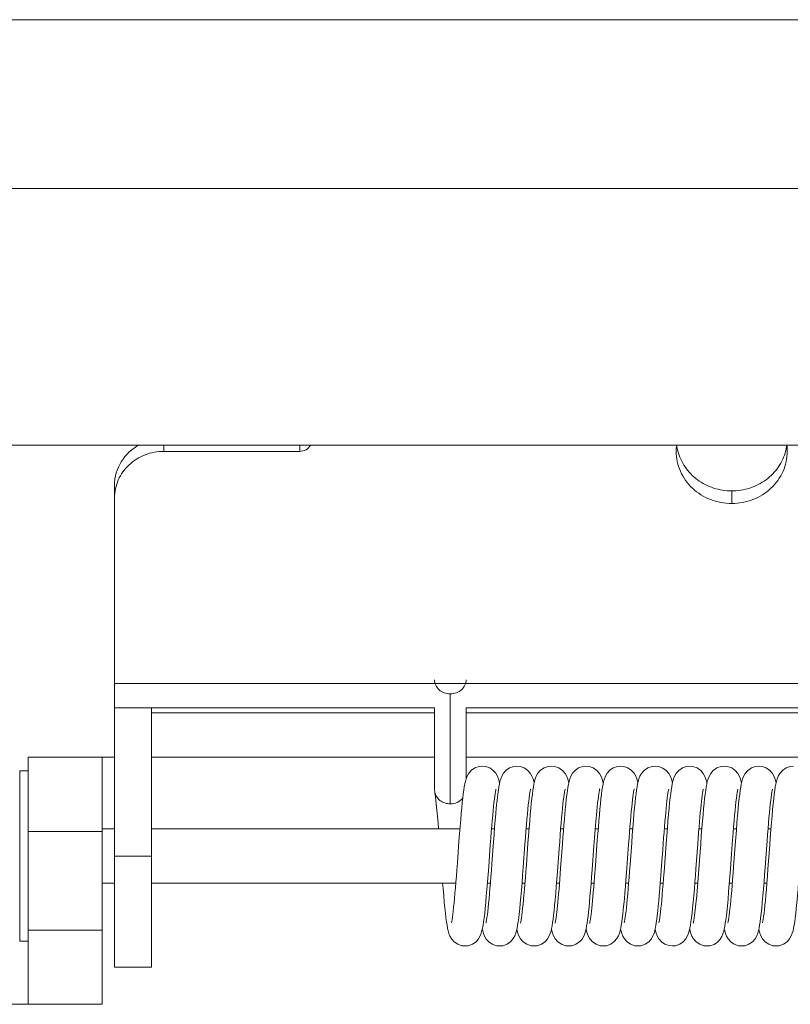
# Model space of a CAD drawing. Header units: millimetres. Extents: x 29170 to 33192, y 36 to 3108.
# Tile 229 of 256: x 31266 to 31297, y 2342 to 2382. Entities that reach past the tile are written whole.
import ezdxf

# ---------------------------------------------------------------- set-up
doc = ezdxf.new("R2010")
doc.units = ezdxf.units.MM
doc.layers.add('细实线', color=7, linetype='Continuous', lineweight=13)

msp = doc.modelspace()

# ---------------------------------------------------------------- linework, layer by layer
at = {"layer": '细实线'}
for p, q in [((31206.178, 2382.037), (31383.873, 2382.037)), ((31215.025, 2375.207), (31375.025, 2375.207)), ((31220.025, 2364.815), (31370.025, 2364.815)), ((31272.025, 2364.565), (31272.025, 2364.815)), ((31277.525, 2364.815), (31277.525, 2364.565)), ((31272.025, 2364.565), (31277.525, 2364.565)), ((31270.025, 2354.182), (31270.025, 2363.199)), ((31295.025, 2362.964), (31295.025, 2362.451)), ((31320.025, 2355.168), (31270.025, 2355.168)), ((31283.625, 2350.295), (31283.625, 2354.746)), ((31270.025, 2343.682), (31270.025, 2354.182)), ((31282.985, 2354.182), (31270.025, 2354.182)), ((31271.525, 2343.682), (31271.525, 2354.182)), ((31271.525, 2353.982), (31282.985, 2353.982)), ((31282.985, 2354.182), (31282.985, 2350.868)), ((31284.265, 2351.3), (31284.265, 2354.182)), ((31320.025, 2354.182), (31284.265, 2354.182)), ((31284.265, 2353.982), (31309.385, 2353.982)), ((31266.525, 2342.182), (31266.525, 2352.182)), ((31269.525, 2352.182), (31266.525, 2352.182)), ((31269.525, 2342.182), (31269.525, 2352.182)), ((31269.525, 2352.182), (31270.025, 2352.182)), ((31271.525, 2352.182), (31282.985, 2352.182)), ((31284.265, 2352.182), (31309.385, 2352.182)), ((31266.183, 2344.732), (31266.183, 2351.632)), ((31266.525, 2351.632), (31266.183, 2351.632)), ((31282.985, 2350.868), (31282.993, 2350.783)), ((31269.525, 2349.182), (31266.525, 2349.182)), ((31270.025, 2349.282), (31269.525, 2349.282)), ((31270.025, 2349.282), (31269.525, 2349.282)), ((31284.016, 2349.282), (31271.525, 2349.282)), ((31284.016, 2349.282), (31271.525, 2349.282)), ((31285.416, 2349.282), (31285.296, 2349.282)), ((31285.416, 2349.282), (31285.296, 2349.282)), ((31286.816, 2349.282), (31286.696, 2349.282)), ((31286.816, 2349.282), (31286.696, 2349.282)), ((31288.216, 2349.282), (31288.096, 2349.282)), ((31288.216, 2349.282), (31288.096, 2349.282)), ((31289.616, 2349.282), (31289.496, 2349.282)), ((31289.616, 2349.282), (31289.496, 2349.282)), ((31291.016, 2349.282), (31290.896, 2349.282)), ((31291.016, 2349.282), (31290.896, 2349.282)), ((31292.416, 2349.282), (31292.296, 2349.282)), ((31292.416, 2349.282), (31292.296, 2349.282)), ((31293.816, 2349.282), (31293.696, 2349.282)), ((31293.816, 2349.282), (31293.696, 2349.282)), ((31295.216, 2349.282), (31295.096, 2349.282)), ((31295.216, 2349.282), (31295.096, 2349.282)), ((31296.616, 2349.282), (31296.496, 2349.282)), ((31296.616, 2349.282), (31296.496, 2349.282)), ((31271.525, 2348.182), (31270.025, 2348.182)), ((31270.025, 2347.082), (31269.525, 2347.082)), ((31270.025, 2347.082), (31269.525, 2347.082)), ((31283.848, 2347.082), (31271.525, 2347.082)), ((31283.848, 2347.082), (31271.525, 2347.082)), ((31285.248, 2347.082), (31285.129, 2347.082)), ((31285.248, 2347.082), (31285.129, 2347.082)), ((31286.648, 2347.082), (31286.529, 2347.082)), ((31286.648, 2347.082), (31286.529, 2347.082)), ((31288.048, 2347.082), (31287.929, 2347.082)), ((31288.048, 2347.082), (31287.929, 2347.082)), ((31289.448, 2347.082), (31289.329, 2347.082)), ((31289.448, 2347.082), (31289.329, 2347.082)), ((31290.848, 2347.082), (31290.729, 2347.082)), ((31290.848, 2347.082), (31290.729, 2347.082)), ((31292.248, 2347.082), (31292.129, 2347.082)), ((31292.248, 2347.082), (31292.129, 2347.082)), ((31293.648, 2347.082), (31293.529, 2347.082)), ((31293.648, 2347.082), (31293.529, 2347.082)), ((31295.048, 2347.082), (31294.929, 2347.082)), ((31295.048, 2347.082), (31294.929, 2347.082)), ((31296.448, 2347.082), (31296.329, 2347.082)), ((31296.448, 2347.082), (31296.329, 2347.082)), ((31269.525, 2345.182), (31266.525, 2345.182)), ((31266.525, 2344.732), (31266.183, 2344.732)), ((31271.525, 2343.682), (31270.025, 2343.682)), ((31261.953, 2342.182), (31266.525, 2342.182)), ((31269.525, 2342.182), (31266.525, 2342.182))]:
    msp.add_line(p, q, dxfattribs=at)
for points in [[(31284.922, 2351.822), (31284.794, 2351.808), (31284.626, 2351.75), (31284.485, 2351.655), (31284.381, 2351.538), (31284.312, 2351.419), (31284.268, 2351.311)], [(31285.622, 2351.139), (31285.609, 2351.198), (31285.579, 2351.304), (31285.536, 2351.414), (31285.467, 2351.535), (31285.362, 2351.652), (31285.224, 2351.747), (31285.057, 2351.807), (31284.922, 2351.822)], [(31286.322, 2351.822), (31286.194, 2351.808), (31286.026, 2351.75), (31285.885, 2351.655), (31285.781, 2351.538), (31285.712, 2351.419), (31285.668, 2351.311), (31285.638, 2351.207), (31285.614, 2351.101), (31285.592, 2350.984), (31285.572, 2350.853), (31285.551, 2350.704), (31285.531, 2350.535), (31285.51, 2350.344), (31285.489, 2350.131), (31285.467, 2349.895), (31285.445, 2349.636), (31285.422, 2349.355), (31285.398, 2349.059), (31285.375, 2348.755), (31285.309, 2347.869)], [(31287.022, 2351.139), (31287.005, 2351.215), (31286.976, 2351.312), (31286.935, 2351.416), (31286.867, 2351.533), (31286.763, 2351.652), (31286.621, 2351.749), (31286.452, 2351.808), (31286.322, 2351.822)], [(31287.722, 2351.822), (31287.593, 2351.808), (31287.424, 2351.749), (31287.283, 2351.653), (31287.178, 2351.535), (31287.11, 2351.416), (31287.067, 2351.307), (31287.037, 2351.203), (31287.013, 2351.095), (31286.991, 2350.977), (31286.97, 2350.843), (31286.95, 2350.69), (31286.929, 2350.517), (31286.908, 2350.321), (31286.886, 2350.102), (31286.864, 2349.859), (31286.841, 2349.592), (31286.818, 2349.306), (31286.794, 2349.006), (31286.771, 2348.701), (31286.706, 2347.821)], [(31288.422, 2351.138), (31288.41, 2351.195), (31288.381, 2351.296), (31288.341, 2351.403), (31288.273, 2351.525), (31288.166, 2351.649), (31288.019, 2351.749), (31287.848, 2351.809), (31287.722, 2351.822)], [(31289.122, 2351.822), (31288.993, 2351.808), (31288.823, 2351.748), (31288.681, 2351.651), (31288.577, 2351.532), (31288.509, 2351.413), (31288.466, 2351.305), (31288.436, 2351.2), (31288.411, 2351.089), (31288.389, 2350.964), (31288.367, 2350.822), (31288.346, 2350.659), (31288.324, 2350.477), (31288.303, 2350.278), (31288.282, 2350.064), (31288.266, 2349.882)], [(31289.822, 2351.139), (31289.81, 2351.196), (31289.781, 2351.297), (31289.74, 2351.404), (31289.673, 2351.525), (31289.566, 2351.649), (31289.419, 2351.75), (31289.248, 2351.809), (31289.122, 2351.822)], [(31290.522, 2351.822), (31290.394, 2351.808), (31290.224, 2351.749), (31290.083, 2351.653), (31289.979, 2351.535), (31289.91, 2351.416), (31289.867, 2351.308), (31289.837, 2351.204), (31289.812, 2351.094), (31289.79, 2350.973), (31289.769, 2350.834), (31289.748, 2350.676), (31289.727, 2350.497), (31289.705, 2350.299), (31289.684, 2350.084), (31289.663, 2349.853), (31289.642, 2349.608), (31289.622, 2349.354), (31289.601, 2349.093), (31289.581, 2348.828), (31289.504, 2347.804)], [(31291.222, 2351.139), (31291.205, 2351.215), (31291.176, 2351.311), (31291.135, 2351.415), (31291.068, 2351.532), (31290.963, 2351.651), (31290.819, 2351.75), (31290.649, 2351.809), (31290.522, 2351.822)], [(31291.922, 2351.822), (31291.796, 2351.809), (31291.624, 2351.749), (31291.48, 2351.65), (31291.374, 2351.529), (31291.308, 2351.41), (31291.266, 2351.305), (31291.238, 2351.207), (31291.214, 2351.102), (31291.192, 2350.986), (31291.172, 2350.854), (31291.152, 2350.706), (31291.131, 2350.537), (31291.11, 2350.346), (31291.089, 2350.129), (31291.066, 2349.886), (31291.043, 2349.618), (31291.02, 2349.33), (31290.996, 2349.028), (31290.973, 2348.721), (31290.907, 2347.839)], [(31292.622, 2351.139), (31292.612, 2351.187), (31292.582, 2351.294), (31292.54, 2351.405), (31292.473, 2351.525), (31292.37, 2351.646), (31292.229, 2351.745), (31292.059, 2351.807), (31291.922, 2351.822)], [(31293.322, 2351.822), (31293.196, 2351.809), (31293.025, 2351.749), (31292.881, 2351.651), (31292.776, 2351.531), (31292.708, 2351.412), (31292.667, 2351.307), (31292.638, 2351.208), (31292.614, 2351.104), (31292.593, 2350.987), (31292.572, 2350.856), (31292.552, 2350.707), (31292.531, 2350.537), (31292.51, 2350.343), (31292.488, 2350.122), (31292.465, 2349.873), (31292.442, 2349.6), (31292.418, 2349.308), (31292.394, 2349.004), (31292.371, 2348.694), (31292.326, 2348.093)], [(31294.022, 2351.139), (31294.012, 2351.187), (31293.982, 2351.294), (31293.94, 2351.404), (31293.873, 2351.525), (31293.768, 2351.647), (31293.625, 2351.747), (31293.454, 2351.808), (31293.322, 2351.822)], [(31294.722, 2351.822), (31294.595, 2351.809), (31294.423, 2351.748), (31294.278, 2351.649), (31294.173, 2351.527), (31294.107, 2351.409), (31294.066, 2351.303), (31294.037, 2351.204), (31294.013, 2351.098), (31293.991, 2350.98), (31293.97, 2350.845), (31293.95, 2350.692), (31293.929, 2350.517), (31293.907, 2350.319), (31293.886, 2350.099), (31293.864, 2349.856), (31293.841, 2349.591), (31293.818, 2349.305), (31293.794, 2349), (31293.769, 2348.678), (31293.719, 2347.996)], [(31295.422, 2351.139), (31295.412, 2351.187), (31295.382, 2351.293), (31295.341, 2351.403), (31295.273, 2351.525), (31295.168, 2351.647), (31295.024, 2351.747), (31294.853, 2351.808), (31294.722, 2351.822)], [(31296.122, 2351.822), (31295.995, 2351.808), (31295.823, 2351.748), (31295.678, 2351.649), (31295.573, 2351.528), (31295.507, 2351.409), (31295.466, 2351.303), (31295.437, 2351.203), (31295.413, 2351.096), (31295.391, 2350.977), (31295.37, 2350.842), (31295.349, 2350.688), (31295.328, 2350.51), (31295.306, 2350.306), (31295.283, 2350.074), (31295.26, 2349.816), (31295.236, 2349.535), (31295.212, 2349.237), (31295.189, 2348.93), (31295.165, 2348.621)], [(31296.822, 2351.139), (31296.811, 2351.19), (31296.782, 2351.295), (31296.741, 2351.403), (31296.673, 2351.525), (31296.568, 2351.647), (31296.423, 2351.748), (31296.252, 2351.808), (31296.122, 2351.822)], [(31297.522, 2351.822), (31297.395, 2351.809), (31297.224, 2351.749), (31297.079, 2351.65), (31296.975, 2351.529), (31296.907, 2351.41), (31296.866, 2351.305), (31296.837, 2351.204), (31296.813, 2351.098), (31296.791, 2350.978), (31296.77, 2350.842), (31296.749, 2350.685), (31296.727, 2350.505), (31296.706, 2350.3), (31296.683, 2350.07), (31296.66, 2349.815), (31296.637, 2349.539), (31296.613, 2349.244), (31296.589, 2348.936), (31296.565, 2348.618)], [(31284.268, 2351.311), (31284.238, 2351.207), (31284.214, 2351.101), (31284.192, 2350.985), (31284.172, 2350.854), (31284.151, 2350.706), (31284.131, 2350.538), (31284.111, 2350.349), (31284.09, 2350.138), (31284.068, 2349.906), (31284.046, 2349.651), (31284.023, 2349.376), (31284, 2349.083), (31283.977, 2348.781), (31283.911, 2347.897)], [(31282.993, 2350.783), (31283.023, 2350.58), (31283.058, 2350.278), (31283.094, 2349.917), (31283.129, 2349.519), (31283.148, 2349.282)], [(31285.18, 2347.74), (31285.246, 2348.634), (31285.267, 2348.905), (31285.287, 2349.16), (31285.306, 2349.4), (31285.325, 2349.623), (31285.343, 2349.83), (31285.361, 2350.021), (31285.378, 2350.194), (31285.394, 2350.348), (31285.41, 2350.485), (31285.425, 2350.603), (31285.439, 2350.703), (31285.453, 2350.784), (31285.464, 2350.847), (31285.473, 2350.889), (31285.474, 2350.894)], [(31286.579, 2347.733), (31286.648, 2348.654), (31286.669, 2348.934), (31286.69, 2349.196), (31286.709, 2349.442), (31286.729, 2349.671), (31286.748, 2349.882), (31286.766, 2350.076), (31286.784, 2350.251), (31286.801, 2350.405), (31286.817, 2350.54), (31286.832, 2350.655), (31286.847, 2350.75), (31286.86, 2350.824), (31286.87, 2350.877), (31286.872, 2350.884)], [(31288.035, 2348.479), (31288.056, 2348.762), (31288.076, 2349.029), (31288.096, 2349.28), (31288.115, 2349.515), (31288.134, 2349.733), (31288.152, 2349.936), (31288.17, 2350.121), (31288.188, 2350.288), (31288.204, 2350.437), (31288.22, 2350.567), (31288.235, 2350.677), (31288.249, 2350.766), (31288.262, 2350.836), (31288.272, 2350.883), (31288.273, 2350.889)], [(31289.544, 2349.848), (31289.559, 2350), (31289.576, 2350.177), (31289.593, 2350.335), (31289.609, 2350.475), (31289.624, 2350.596), (31289.639, 2350.699), (31289.652, 2350.783), (31289.664, 2350.847), (31289.673, 2350.889), (31289.676, 2350.9)], [(31290.847, 2348.644), (31290.867, 2348.902), (31290.886, 2349.148), (31290.904, 2349.379), (31290.922, 2349.596), (31290.94, 2349.799), (31290.957, 2349.986), (31290.974, 2350.158), (31290.99, 2350.314), (31291.006, 2350.454), (31291.022, 2350.576), (31291.036, 2350.681), (31291.05, 2350.768), (31291.062, 2350.835), (31291.072, 2350.882), (31291.073, 2350.887)], [(31292.231, 2348.434), (31292.268, 2348.925), (31292.286, 2349.154), (31292.304, 2349.372), (31292.321, 2349.577), (31292.337, 2349.769), (31292.354, 2349.948), (31292.37, 2350.114), (31292.385, 2350.265), (31292.4, 2350.403), (31292.415, 2350.525), (31292.429, 2350.632), (31292.442, 2350.723), (31292.455, 2350.798), (31292.466, 2350.855), (31292.474, 2350.892), (31292.475, 2350.896)], [(31293.574, 2347.666), (31293.649, 2348.672), (31293.667, 2348.909), (31293.685, 2349.137), (31293.702, 2349.355), (31293.719, 2349.562), (31293.736, 2349.756), (31293.753, 2349.937), (31293.769, 2350.105), (31293.784, 2350.258), (31293.8, 2350.396), (31293.814, 2350.519), (31293.828, 2350.627), (31293.842, 2350.719), (31293.854, 2350.795), (31293.865, 2350.853), (31293.874, 2350.892), (31293.875, 2350.896)], [(31295.019, 2348.274), (31295.062, 2348.845), (31295.083, 2349.113), (31295.103, 2349.367), (31295.123, 2349.605), (31295.142, 2349.827), (31295.161, 2350.031), (31295.18, 2350.217), (31295.198, 2350.383), (31295.215, 2350.528), (31295.232, 2350.651), (31295.247, 2350.752), (31295.261, 2350.829), (31295.271, 2350.881), (31295.274, 2350.89)], [(31296.419, 2348.273), (31296.459, 2348.804), (31296.478, 2349.055), (31296.497, 2349.294), (31296.516, 2349.521), (31296.534, 2349.733), (31296.552, 2349.931), (31296.57, 2350.113), (31296.587, 2350.28), (31296.603, 2350.428), (31296.619, 2350.559), (31296.635, 2350.671), (31296.649, 2350.763), (31296.662, 2350.834), (31296.672, 2350.882), (31296.673, 2350.888)], [(31288.266, 2349.882), (31288.249, 2349.687), (31288.228, 2349.438), (31288.208, 2349.184), (31288.188, 2348.929), (31288.169, 2348.674)], [(31289.443, 2348.591), (31289.468, 2348.923), (31289.494, 2349.255), (31289.521, 2349.58), (31289.544, 2349.848)], [(31287.022, 2344.542), (31287.149, 2344.554), (31287.319, 2344.613), (31287.462, 2344.71), (31287.567, 2344.829), (31287.635, 2344.947), (31287.676, 2345.051), (31287.705, 2345.148), (31287.728, 2345.249), (31287.75, 2345.361), (31287.77, 2345.489), (31287.79, 2345.632), (31287.81, 2345.794), (31287.83, 2345.977), (31287.851, 2346.184), (31287.873, 2346.416), (31287.896, 2346.674), (31287.919, 2346.955), (31287.942, 2347.253), (31287.966, 2347.561), (31288.035, 2348.479)], [(31288.169, 2348.674), (31288.096, 2347.694), (31288.079, 2347.467), (31288.062, 2347.248), (31288.045, 2347.04), (31288.029, 2346.843), (31288.013, 2346.657), (31287.998, 2346.484), (31287.982, 2346.322), (31287.967, 2346.173), (31287.953, 2346.036), (31287.939, 2345.912), (31287.925, 2345.801), (31287.912, 2345.703), (31287.899, 2345.62), (31287.888, 2345.552), (31287.878, 2345.501), (31287.87, 2345.468), (31287.869, 2345.463)], [(31288.422, 2344.542), (31288.546, 2344.554), (31288.713, 2344.61), (31288.856, 2344.705), (31288.962, 2344.822), (31289.031, 2344.938), (31289.073, 2345.041), (31289.102, 2345.136), (31289.125, 2345.233), (31289.146, 2345.34), (31289.166, 2345.462), (31289.186, 2345.599), (31289.205, 2345.751), (31289.224, 2345.921), (31289.244, 2346.11), (31289.264, 2346.317), (31289.284, 2346.544), (31289.305, 2346.789), (31289.327, 2347.052), (31289.349, 2347.333), (31289.371, 2347.63), (31289.443, 2348.591)], [(31289.822, 2344.542), (31289.952, 2344.555), (31290.125, 2344.616), (31290.27, 2344.718), (31290.375, 2344.84), (31290.44, 2344.959), (31290.48, 2345.063), (31290.508, 2345.161), (31290.531, 2345.264), (31290.553, 2345.379), (31290.573, 2345.51), (31290.594, 2345.659), (31290.614, 2345.826), (31290.634, 2346.013), (31290.655, 2346.219), (31290.676, 2346.445), (31290.697, 2346.689), (31290.719, 2346.95), (31290.74, 2347.226), (31290.762, 2347.511), (31290.847, 2348.644)], [(31291.222, 2344.542), (31291.349, 2344.554), (31291.519, 2344.613), (31291.663, 2344.712), (31291.769, 2344.832), (31291.836, 2344.949), (31291.877, 2345.052), (31291.905, 2345.147), (31291.928, 2345.246), (31291.949, 2345.355), (31291.969, 2345.48), (31291.989, 2345.622), (31292.009, 2345.782), (31292.029, 2345.961), (31292.049, 2346.158), (31292.069, 2346.374), (31292.09, 2346.606), (31292.11, 2346.851), (31292.131, 2347.108), (31292.152, 2347.372), (31292.172, 2347.64), (31292.231, 2348.434)], [(31295.165, 2348.621), (31295.1, 2347.748), (31295.08, 2347.484), (31295.061, 2347.234), (31295.042, 2346.998), (31295.023, 2346.777), (31295.005, 2346.57), (31294.988, 2346.38), (31294.971, 2346.206), (31294.954, 2346.05), (31294.939, 2345.91), (31294.923, 2345.788), (31294.909, 2345.683), (31294.895, 2345.597), (31294.883, 2345.529), (31294.873, 2345.481), (31294.872, 2345.475)], [(31296.565, 2348.618), (31296.494, 2347.665), (31296.471, 2347.367), (31296.449, 2347.088), (31296.428, 2346.83), (31296.408, 2346.595), (31296.388, 2346.381), (31296.369, 2346.188), (31296.351, 2346.015), (31296.333, 2345.864), (31296.316, 2345.735), (31296.301, 2345.629), (31296.286, 2345.546), (31296.275, 2345.488), (31296.273, 2345.481)], [(31296.822, 2344.542), (31296.953, 2344.555), (31297.124, 2344.616), (31297.268, 2344.716), (31297.372, 2344.837), (31297.439, 2344.956), (31297.48, 2345.061), (31297.508, 2345.162), (31297.532, 2345.269), (31297.554, 2345.388), (31297.575, 2345.522), (31297.596, 2345.676), (31297.617, 2345.854), (31297.639, 2346.06), (31297.662, 2346.297), (31297.686, 2346.56), (31297.71, 2346.84), (31297.733, 2347.126), (31297.754, 2347.407), (31297.775, 2347.681), (31297.833, 2348.46)], [(31292.326, 2348.093), (31292.284, 2347.542), (31292.265, 2347.288), (31292.246, 2347.048), (31292.227, 2346.823), (31292.209, 2346.611), (31292.191, 2346.416), (31292.174, 2346.237), (31292.157, 2346.074), (31292.141, 2345.93), (31292.125, 2345.803), (31292.11, 2345.694), (31292.096, 2345.604), (31292.084, 2345.533), (31292.074, 2345.483), (31292.072, 2345.477)], [(31293.719, 2347.996), (31293.692, 2347.643), (31293.665, 2347.286), (31293.636, 2346.931), (31293.607, 2346.584), (31293.576, 2346.255), (31293.547, 2345.986)], [(31294.823, 2345.91), (31294.848, 2346.148), (31294.875, 2346.438), (31294.901, 2346.74), (31294.926, 2347.049), (31294.951, 2347.36), (31294.974, 2347.669), (31295.019, 2348.274)], [(31295.422, 2344.542), (31295.552, 2344.555), (31295.723, 2344.615), (31295.866, 2344.714), (31295.97, 2344.834), (31296.037, 2344.953), (31296.079, 2345.058), (31296.108, 2345.159), (31296.132, 2345.265), (31296.154, 2345.384), (31296.174, 2345.519), (31296.195, 2345.674), (31296.217, 2345.854), (31296.239, 2346.063), (31296.263, 2346.302), (31296.286, 2346.566), (31296.31, 2346.848), (31296.333, 2347.137), (31296.356, 2347.427), (31296.378, 2347.714), (31296.419, 2348.273)], [(31283.911, 2347.897), (31283.891, 2347.626), (31283.871, 2347.367), (31283.852, 2347.123), (31283.833, 2346.892), (31283.815, 2346.674), (31283.796, 2346.471), (31283.779, 2346.283), (31283.761, 2346.111), (31283.744, 2345.957), (31283.728, 2345.821), (31283.712, 2345.705), (31283.697, 2345.608), (31283.684, 2345.534), (31283.673, 2345.482), (31283.672, 2345.476)], [(31284.222, 2344.542), (31284.353, 2344.555), (31284.525, 2344.616), (31284.669, 2344.716), (31284.773, 2344.838), (31284.839, 2344.957), (31284.88, 2345.062), (31284.909, 2345.163), (31284.933, 2345.27), (31284.955, 2345.39), (31284.976, 2345.526), (31284.996, 2345.682), (31285.018, 2345.861), (31285.04, 2346.066), (31285.062, 2346.297), (31285.085, 2346.553), (31285.109, 2346.83), (31285.132, 2347.124), (31285.156, 2347.43), (31285.18, 2347.74)], [(31285.309, 2347.869), (31285.289, 2347.597), (31285.269, 2347.339), (31285.25, 2347.095), (31285.231, 2346.865), (31285.212, 2346.648), (31285.194, 2346.445), (31285.176, 2346.259), (31285.159, 2346.089), (31285.142, 2345.937), (31285.126, 2345.805), (31285.11, 2345.692), (31285.096, 2345.599), (31285.083, 2345.528), (31285.073, 2345.479), (31285.071, 2345.473)], [(31285.622, 2344.542), (31285.753, 2344.555), (31285.925, 2344.617), (31286.07, 2344.717), (31286.174, 2344.839), (31286.24, 2344.958), (31286.28, 2345.064), (31286.309, 2345.163), (31286.332, 2345.269), (31286.354, 2345.388), (31286.375, 2345.523), (31286.396, 2345.676), (31286.416, 2345.85), (31286.438, 2346.049), (31286.46, 2346.275), (31286.483, 2346.528), (31286.507, 2346.806), (31286.531, 2347.104), (31286.555, 2347.415), (31286.579, 2347.733)], [(31286.706, 2347.821), (31286.685, 2347.552), (31286.666, 2347.297), (31286.646, 2347.055), (31286.628, 2346.827), (31286.609, 2346.613), (31286.591, 2346.413), (31286.573, 2346.23), (31286.556, 2346.065), (31286.539, 2345.917), (31286.524, 2345.789), (31286.508, 2345.68), (31286.494, 2345.591), (31286.482, 2345.523), (31286.472, 2345.478), (31286.471, 2345.472)], [(31289.504, 2347.804), (31289.469, 2347.34), (31289.452, 2347.124), (31289.435, 2346.919), (31289.419, 2346.725), (31289.403, 2346.544), (31289.387, 2346.374), (31289.372, 2346.218), (31289.357, 2346.074), (31289.343, 2345.944), (31289.328, 2345.827), (31289.315, 2345.724), (31289.302, 2345.636), (31289.29, 2345.563), (31289.279, 2345.508), (31289.271, 2345.472), (31289.27, 2345.468)], [(31290.907, 2347.839), (31290.887, 2347.571), (31290.867, 2347.316), (31290.848, 2347.076), (31290.829, 2346.849), (31290.811, 2346.637), (31290.793, 2346.439), (31290.776, 2346.258), (31290.759, 2346.093), (31290.743, 2345.945), (31290.727, 2345.815), (31290.712, 2345.703), (31290.698, 2345.61), (31290.685, 2345.537), (31290.674, 2345.486), (31290.673, 2345.479)], [(31292.622, 2344.542), (31292.752, 2344.555), (31292.922, 2344.615), (31293.065, 2344.713), (31293.169, 2344.832), (31293.237, 2344.951), (31293.278, 2345.057), (31293.307, 2345.158), (31293.332, 2345.265), (31293.354, 2345.384), (31293.375, 2345.521), (31293.396, 2345.679), (31293.418, 2345.865), (31293.441, 2346.079), (31293.464, 2346.321), (31293.488, 2346.582), (31293.511, 2346.855), (31293.533, 2347.13), (31293.554, 2347.4), (31293.574, 2347.666)], [(31283.316, 2347.082), (31283.332, 2346.874), (31283.357, 2346.582), (31283.381, 2346.318), (31283.404, 2346.081), (31283.426, 2345.87), (31283.448, 2345.684), (31283.47, 2345.522), (31283.492, 2345.382), (31283.514, 2345.26), (31283.539, 2345.152), (31283.57, 2345.048), (31283.613, 2344.941), (31283.683, 2344.822), (31283.789, 2344.705), (31283.931, 2344.611), (31284.099, 2344.554), (31284.222, 2344.542)], [(31293.547, 2345.986), (31293.536, 2345.891), (31293.522, 2345.774), (31293.507, 2345.672), (31293.494, 2345.588), (31293.482, 2345.522), (31293.472, 2345.477), (31293.469, 2345.463)], [(31294.022, 2344.542), (31294.145, 2344.553), (31294.309, 2344.608), (31294.45, 2344.7), (31294.556, 2344.813), (31294.626, 2344.929), (31294.67, 2345.033), (31294.7, 2345.129), (31294.724, 2345.228), (31294.745, 2345.338), (31294.766, 2345.462), (31294.786, 2345.604), (31294.807, 2345.766), (31294.823, 2345.91)], [(31284.922, 2345.224), (31284.937, 2345.158), (31284.968, 2345.054), (31285.011, 2344.944), (31285.08, 2344.825), (31285.185, 2344.709), (31285.325, 2344.614), (31285.493, 2344.555), (31285.622, 2344.542)], [(31286.322, 2345.224), (31286.339, 2345.153), (31286.367, 2345.056), (31286.408, 2344.952), (31286.474, 2344.834), (31286.579, 2344.713), (31286.725, 2344.614), (31286.898, 2344.554), (31287.022, 2344.542)], [(31287.722, 2345.224), (31287.736, 2345.163), (31287.765, 2345.063), (31287.806, 2344.956), (31287.874, 2344.834), (31287.982, 2344.711), (31288.13, 2344.611), (31288.302, 2344.553), (31288.422, 2344.542)], [(31289.123, 2345.223), (31289.136, 2345.162), (31289.165, 2345.062), (31289.206, 2344.956), (31289.274, 2344.835), (31289.381, 2344.712), (31289.528, 2344.612), (31289.7, 2344.554), (31289.822, 2344.542)], [(31290.522, 2345.224), (31290.541, 2345.145), (31290.57, 2345.048), (31290.611, 2344.945), (31290.679, 2344.827), (31290.784, 2344.709), (31290.927, 2344.613), (31291.097, 2344.554), (31291.222, 2344.542)], [(31291.923, 2345.224), (31291.935, 2345.166), (31291.965, 2345.061), (31292.008, 2344.951), (31292.076, 2344.831), (31292.181, 2344.712), (31292.32, 2344.616), (31292.488, 2344.556), (31292.622, 2344.542)], [(31293.322, 2345.224), (31293.34, 2345.148), (31293.369, 2345.049), (31293.411, 2344.944), (31293.48, 2344.827), (31293.584, 2344.709), (31293.727, 2344.613), (31293.896, 2344.554), (31294.022, 2344.542)], [(31294.723, 2345.223), (31294.74, 2345.149), (31294.769, 2345.05), (31294.811, 2344.945), (31294.879, 2344.827), (31294.984, 2344.709), (31295.126, 2344.613), (31295.296, 2344.554), (31295.422, 2344.542)], [(31296.122, 2345.225), (31296.134, 2345.171), (31296.164, 2345.066), (31296.205, 2344.958), (31296.273, 2344.836), (31296.379, 2344.714), (31296.525, 2344.614), (31296.697, 2344.554), (31296.822, 2344.542)]]:
    msp.add_lwpolyline(points, dxfattribs=at)
for centre, radius, start, end in [((31294.763, 2364.565), 1.988, 172.6959, 179.9873), ((31294.784, 2365.082), 2.009, 187.7233, 194.603), ((31295.266, 2365.082), 2.009, 345.397, 352.2767), ((31295.287, 2364.565), 1.988, 0.0127, 7.3041)]:
    msp.add_arc(centre, radius, start, end, dxfattribs=at)
for points, knots in [([(31270.025, 2363.199), (31270.025, 2363.527), (31270.221, 2364.204), (31270.74, 2364.675), (31271.037, 2364.833)], [0, 0, 0, 0, 0.493066, 1, 1, 1, 1]), ([(31277.965, 2364.811), (31277.922, 2364.737), (31277.79, 2364.61), (31277.613, 2364.565), (31277.525, 2364.565)], [0, 0, 0, 0, 0.493051, 1, 1, 1, 1]), ([(31272.025, 2364.565), (31271.766, 2364.565), (31271.246, 2364.47), (31270.582, 2364.056), (31270.132, 2363.431), (31270.025, 2362.931), (31270.025, 2362.686)], [0, 0, 0, 0, 0.257168, 0.51015, 0.757191, 1, 1, 1, 1]), ([(31295.025, 2362.451), (31294.733, 2362.451), (31294.148, 2362.559), (31293.401, 2363.024), (31292.895, 2363.727), (31292.775, 2364.29), (31292.775, 2364.565)], [0, 0, 0, 0, 0.257169, 0.510146, 0.757222, 1, 1, 1, 1]), ([(31295.025, 2362.964), (31294.777, 2362.964), (31294.281, 2363.042), (31293.617, 2363.38), (31293.103, 2363.904), (31292.899, 2364.347), (31292.84, 2364.575)], [0, 0, 0, 0, 0.255894, 0.50871, 0.756686, 1, 1, 1, 1]), ([(31297.21, 2364.575), (31297.151, 2364.347), (31296.947, 2363.904), (31296.434, 2363.38), (31295.769, 2363.042), (31295.273, 2362.964), (31295.025, 2362.964)], [0, 0, 0, 0, 0.243314, 0.49129, 0.744106, 1, 1, 1, 1]), ([(31297.275, 2364.565), (31297.275, 2364.29), (31297.155, 2363.727), (31296.649, 2363.024), (31295.902, 2362.559), (31295.317, 2362.451), (31295.025, 2362.451)], [0, 0, 0, 0, 0.242778, 0.489854, 0.742831, 1, 1, 1, 1]), ([(31282.985, 2355.319), (31282.985, 2355.244), (31283.021, 2355.09), (31283.165, 2354.899), (31283.378, 2354.775), (31283.542, 2354.746), (31283.625, 2354.746)], [0, 0, 0, 0, 0.237145, 0.481937, 0.737381, 1, 1, 1, 1]), ([(31283.625, 2354.746), (31283.708, 2354.746), (31283.873, 2354.775), (31284.086, 2354.899), (31284.229, 2355.09), (31284.265, 2355.244), (31284.265, 2355.319)], [0, 0, 0, 0, 0.262619, 0.518063, 0.762855, 1, 1, 1, 1]), ([(31282.993, 2350.783), (31283.004, 2350.715), (31283.056, 2350.582), (31283.202, 2350.422), (31283.401, 2350.32), (31283.55, 2350.295), (31283.625, 2350.295)], [0, 0, 0, 0, 0.237711, 0.483472, 0.738757, 1, 1, 1, 1]), ([(31283.625, 2350.295), (31283.722, 2350.295), (31283.914, 2350.335), (31284.074, 2350.45), (31284.134, 2350.521)], [0, 0, 0, 0, 0.509244, 1, 1, 1, 1])]:
    msp.add_open_spline(points, degree=3, knots=knots, dxfattribs=at)

doc.saveas('drawing.dxf')
